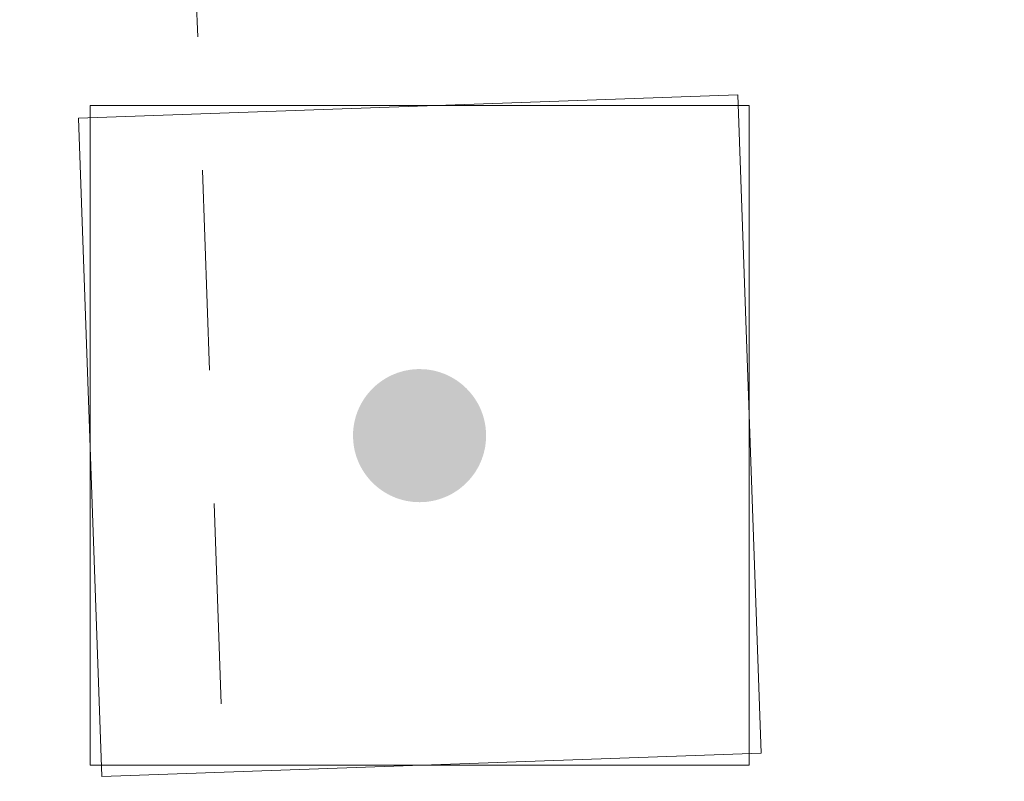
# Model space of a CAD drawing. Extents: x 146022 to 147316, y 438423 to 438809.
# Tile 231 of 256: x 147054.19 to 147057.15, y 438607.73 to 438610.02. Entities that reach past the tile are written whole.
import ezdxf

# ---------------------------------------------------------------- set-up
doc = ezdxf.new("R2010")
doc.units = 0
doc.header["$MEASUREMENT"] = 0
doc.linetypes.add('DGN Style 2', pattern=[1.0028097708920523, 0.6016858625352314, -0.4011239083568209])
doc.linetypes.add('stream', pattern=[1.3999972, 0.6999986, -0.09999980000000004, 0.09999980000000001, -0.09999980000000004, 0.09999980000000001, -0.09999980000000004, 0.09999980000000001, -0.09999980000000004])
for name, color, linetype, lineweight in [('DR_X_Ditch', 133, 'stream', 0), ('SV_P_Control_Cells_Set', 7, 'Continuous', 0), ('SV_X_Toe_of_Slope', 193, 'DGN Style 2', 0)]:
    doc.layers.add(name, color=color, linetype=linetype, lineweight=lineweight)

# ---------------------------------------------------------------- blocks, each defined once
blk = doc.blocks.new('HUBTS_3')
at = {"layer": 'SV_P_Control_Cells_Set', "linetype": 'Continuous', "lineweight": 0}
h = blk.add_hatch(color=52, dxfattribs=at)
edge = h.paths.add_edge_path()
edge.add_arc((3.637978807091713e-12, 1.023181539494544e-12), 0.009999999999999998, 0, 360)
at = {"layer": 'SV_P_Control_Cells_Set', "color": 52, "linetype": 'Continuous', "lineweight": 13, "flags": 128}
blk.add_lwpolyline([(-0.04950000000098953, 0.04958333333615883), (0.04950000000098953, 0.04958333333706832), (0.04950000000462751, -0.04949999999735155), (-0.04949999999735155, -0.04949999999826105), (-0.04950000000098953, 0.04958333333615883)], dxfattribs=at)
blk = doc.blocks.new('HUBTS_11')
at = {"layer": 'SV_P_Control_Cells_Set', "linetype": 'Continuous', "lineweight": 0}
h = blk.add_hatch(color=52, dxfattribs=at)
edge = h.paths.add_edge_path()
edge.add_arc((9.094947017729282e-13, 0), 0.01, 0, 360)
at = {"layer": 'SV_P_Control_Cells_Set', "color": 52, "linetype": 'Continuous', "lineweight": 13, "flags": 128}
blk.add_lwpolyline([(-0.04949999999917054, 0.04958333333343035), (0.04950000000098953, 0.04958333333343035), (0.04950000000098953, -0.04949999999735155), (-0.04949999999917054, -0.04949999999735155), (-0.04949999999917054, 0.04958333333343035)], dxfattribs=at)

msp = doc.modelspace()

# ---------------------------------------------------------------- linework, layer by layer
at = {"layer": 'DR_X_Ditch', "extrusion": (-0.05757466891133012, -0.03190101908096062, 0.9978313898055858), "elevation": -21343.00410407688, "flags": 128}
msp.add_lwpolyline([(-312356.1123431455, 340524.9982733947), (-312367.9775204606, 340529.1762165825), (-312384.2673925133, 340537.4105627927)], dxfattribs=at)
at = {"layer": 'SV_X_Toe_of_Slope', "extrusion": (-0.03602709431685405, -0.02874898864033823, 0.9989372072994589), "elevation": -16790.40744602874, "flags": 128}
msp.add_lwpolyline([(-251111.5950764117, 388157.9793504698), (-251095.8738423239, 388146.3069973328), (-251086.2191630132, 388140.8396497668)], dxfattribs=at)

# ---------------------------------------------------------------- block references
at = {"layer": 'SV_P_Control_Cells_Set', "color": 52, "linetype": 'Continuous', "lineweight": 13, "xscale": 20, "yscale": 20, "zscale": 20, "rotation": 272.0282804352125}
msp.add_blockref('HUBTS_3', (147055.389, 438608.7699999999, 1118.814), dxfattribs=at)
at = {"layer": 'SV_P_Control_Cells_Set', "color": 52, "linetype": 'Continuous', "lineweight": 13, "xscale": 20, "yscale": 20, "zscale": 20}
msp.add_blockref('HUBTS_11', (147055.389, 438608.77, 1118.814), dxfattribs=at)

doc.saveas('drawing.dxf')
